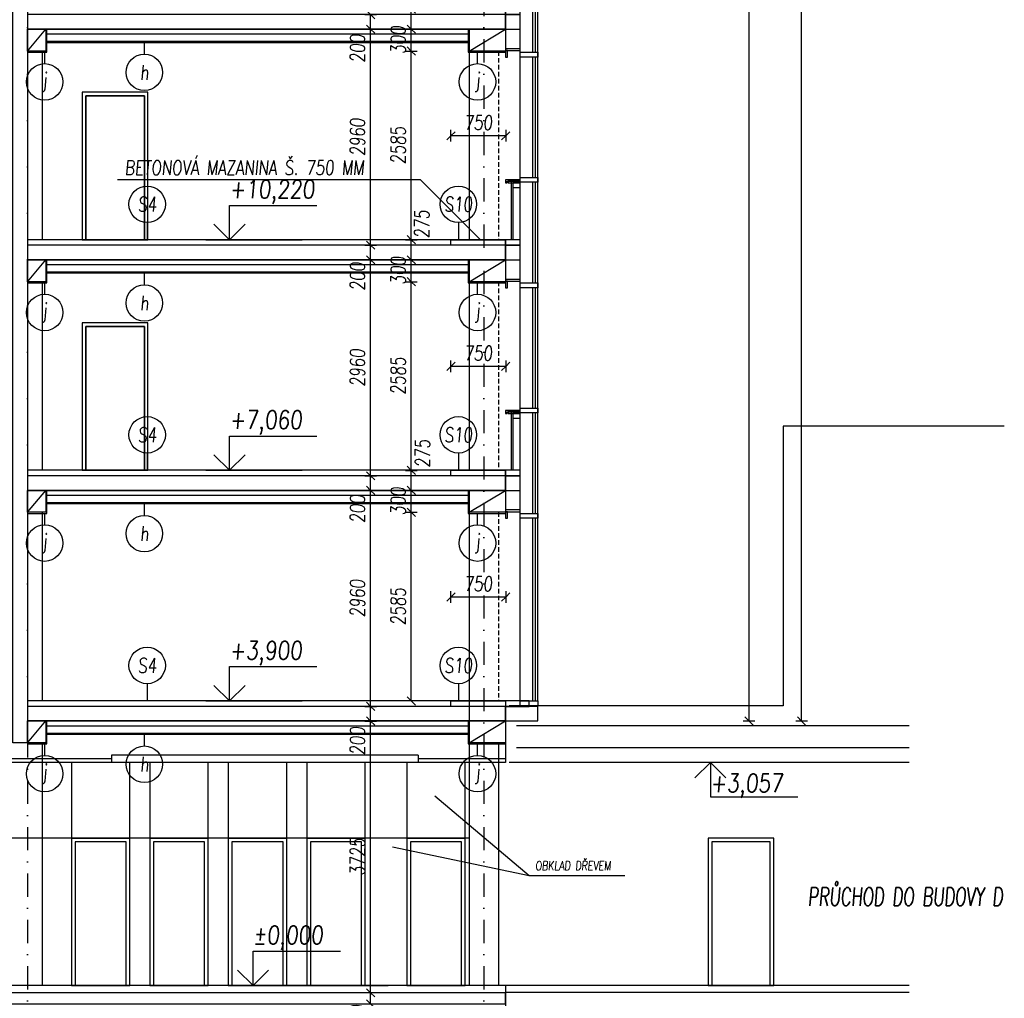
# Model space of a CAD drawing. Header units: millimetres. Extents: x -24606338 to 439687, y 151354 to 480404.
# Tile 25 of 93: x 271204 to 284693, y 187657 to 201067. Entities that reach past the tile are written whole.
import ezdxf
from ezdxf.enums import TextEntityAlignment as Align

# ---------------------------------------------------------------- set-up
doc = ezdxf.new("R2010")
doc.units = ezdxf.units.MM
doc.linetypes.add('ČERCHOVANÁ', pattern=[25.4, 12.7, -6.35, 0, -6.35])
doc.linetypes.add('ČÁRKOVANÁ', pattern=[19.05, 12.7, -6.35])
for name, color, linetype in [('DVERE', 4, 'Continuous'), ('KOTY', 7, 'Continuous'), ('KOTY - FASÁDA', 7, 'Continuous'), ('KOTY-DVERE', 8, 'Continuous'), ('NOVA', 240, 'Continuous'), ('NOVÁ INTERIERY', 240, 'Continuous'), ('OSY', 7, 'Continuous'), ('TENKA', 4, 'Continuous'), ('TLUSTA', 2, 'Continuous'), ('ŽB', 3, 'Continuous')]:
    doc.layers.add(name, color=color, linetype=linetype)
doc.styles.add('CS-ROMANS', font='romans.shx', dxfattribs={"width": 0.75, "oblique": 5})
doc.styles.add('CS-ROMANS_100', font='romans.shx', dxfattribs={"width": 0.75, "oblique": 5, "height": 200})
doc.styles.add('ROMANS', font='romans.shx', dxfattribs={"width": 0.75, "oblique": 5, "height": 200})
doc.dimstyles.new('A_KÓTA_100', dxfattribs={"dimtxt": 200, "dimasz": 4, "dimexe": 100, "dimexo": 1500, "dimgap": 80, "dimtad": 1, "dimdec": 0, "dimdsep": 46, "dimtxsty": 'CS-ROMANS_100', "dimblk": 'KOT_CARA20', "dimcen": 90, "dimse1": 1, "dimse2": 1, "dimclrd": 256, "dimclre": 256, "dimclrt": 256, "dimadec": 0, "dimazin": 0, "dimtfac": 1, "dimtdec": 0, "dimtix": 1, "dimtmove": 2, "dimatfit": 3, "dimldrblk": 'OBLIQUE', "dimfxl": 1, "dimfxlon": 1, "dimtolj": 1, "dimarcsym": 0})

# ---------------------------------------------------------------- blocks, each defined once
blk = doc.blocks.new('VÝŠKOVÁ KÓTA 1')
at = {"ltscale": 0.25}
for p, q in [((0, 3.76), (9.59, 3.76)), ((0, 0), (0, 3.76)), ((0, 0), (-1.7, 1.7)), ((0, 0), (1.7, 1.7))]:
    blk.add_line(p, q, dxfattribs=at)
at = {"style": 'ROMANS', "oblique": 5, "width": 0.8}
blk.add_attdef('VÝŠKA', (0, 4.54), '', height=2, dxfattribs=at)
blk = doc.blocks.new('A$C2F1015B4')
at = {"layer": 'NOVA'}
for points in [[(-441, 2502), (-200, 2502), (-200, 2568), (-441, 2568)], [(0, 2592), (-200, 2592), (-200, 2617), (0, 2617)], [(0, 2502), (-25, 2502), (-25, 2592), (0, 2592)], [(-441, 788), (-200, 788), (-200, 852), (-441, 852)], [(-200, 820), (0, 820), (0, 780), (-20, 780), (-20, 800), (-200, 800)], [(-200, 800), (-34, 800), (-34, 780), (-200, 780)], [(-200, 780), (-100, 780), (-100, 715), (-200, 715)], [(0, -75), (-200, -75), (-200, 0), (0, 0)], [(0, -275), (-200, -275), (-200, -75), (0, -75)]]:
    blk.add_lwpolyline(points, close=True, dxfattribs=at)
for points in [[(-441, -592), (-441, 2568)], [(-200, -592), (-200, 2568)], [(-411, 852), (-411, 2502)], [(-371, 852), (-371, 2502)], [(-411, -592), (-411, 788)], [(-371, -592), (-371, 788)], [(-100, 780), (-100, 0)], [(-75, 800), (-75, 0)]]:
    blk.add_lwpolyline(points, dxfattribs=at)
blk = doc.blocks.new('KOT_CARA20')
for p, q in [((0, 0), (-14.1, -14.1)), ((0, 20), (0, -20)), ((0, 0), (14.1, 14.1))]:
    blk.add_line(p, q)
blk = doc.blocks.new('*D2946')
at = {"layer": 'Defpoints', "color": 0, "transparency": 16777216}
for p in [(276569, 194317), (277362, 194317), (277362, 191732)]:
    blk.add_point(p, dxfattribs=at)
at = {"layer": 'KOTY', "lineweight": -2, "transparency": 16777216}
blk.add_line((276569, 191736), (276569, 194313), dxfattribs=at)
at = {"layer": 'KOTY', "lineweight": -2, "transparency": 16777216, "xscale": 4, "yscale": 4, "zscale": 4}
for p, rotation in [((276569, 194317), 90), ((276569, 191732), 270)]:
    blk.add_blockref('KOT_CARA20', p, dxfattribs=dict(at, rotation=rotation))
at = {"layer": 'KOTY', "transparency": 16777216, "insert": (276389, 193025), "char_height": 200, "attachment_point": 5, "rotation": 90, "style": 'CS-ROMANS_100'}
blk.add_mtext('\\A1;2585', dxfattribs=at)
blk = doc.blocks.new('_OBLIQUE')
at = {"color": 0, "linetype": 'ByBlock', "ltscale": 15}
blk.add_line((-0.5, -0.5), (0.5, 0.5), dxfattribs=at)
blk = doc.blocks.new('*D2947')
at = {"layer": 'Defpoints', "color": 0, "transparency": 16777216}
for p in [(276569, 194617), (277862, 194617), (277362, 194317)]:
    blk.add_point(p, dxfattribs=at)
at = {"layer": 'KOTY', "lineweight": -2, "transparency": 16777216}
for p, q in [((276569, 194621), (276569, 194625)), ((276569, 194317), (276569, 194617)), ((276569, 194313), (276569, 194309))]:
    blk.add_line(p, q, dxfattribs=at)
at = {"layer": 'KOTY', "lineweight": -2, "transparency": 16777216, "xscale": 4, "yscale": 4, "zscale": 4}
for p, rotation in [((276569, 194617), 270), ((276569, 194317), 90)]:
    blk.add_blockref('KOT_CARA20', p, dxfattribs=dict(at, rotation=rotation))
at = {"layer": 'KOTY', "transparency": 16777216, "insert": (276389, 194467), "char_height": 200, "attachment_point": 5, "rotation": 90, "style": 'CS-ROMANS_100'}
blk.add_mtext('\\A1;300', dxfattribs=at)
blk = doc.blocks.new('*D2948')
at = {"layer": 'Defpoints', "color": 0, "transparency": 16777216}
for p in [(276569, 194892), (277362, 194892), (277862, 194617)]:
    blk.add_point(p, dxfattribs=at)
at = {"layer": 'KOTY', "lineweight": -2, "transparency": 16777216}
blk.add_line((276569, 194621), (276569, 194888), dxfattribs=at)
at = {"layer": 'KOTY', "lineweight": -2, "transparency": 16777216, "xscale": 4, "yscale": 4, "zscale": 4}
for p, rotation in [((276569, 194892), 90), ((276569, 194617), 270)]:
    blk.add_blockref('KOT_CARA20', p, dxfattribs=dict(at, rotation=rotation))
at = {"layer": 'KOTY', "transparency": 16777216, "insert": (276724, 195121), "char_height": 200, "attachment_point": 5, "rotation": 90, "style": 'CS-ROMANS_100'}
blk.add_mtext('\\A1;275', dxfattribs=at)
blk = doc.blocks.new('*D2949')
at = {"layer": 'Defpoints', "color": 0, "transparency": 16777216}
for p in [(276569, 197477), (277362, 197477), (277362, 194892)]:
    blk.add_point(p, dxfattribs=at)
at = {"layer": 'KOTY', "lineweight": -2, "transparency": 16777216}
blk.add_line((276569, 194896), (276569, 197473), dxfattribs=at)
at = {"layer": 'KOTY', "lineweight": -2, "transparency": 16777216, "xscale": 4, "yscale": 4, "zscale": 4}
for p, rotation in [((276569, 197477), 90), ((276569, 194892), 270)]:
    blk.add_blockref('KOT_CARA20', p, dxfattribs=dict(at, rotation=rotation))
at = {"layer": 'KOTY', "transparency": 16777216, "insert": (276389, 196185), "char_height": 200, "attachment_point": 5, "rotation": 90, "style": 'CS-ROMANS_100'}
blk.add_mtext('\\A1;2585', dxfattribs=at)
blk = doc.blocks.new('*D2950')
at = {"layer": 'Defpoints', "color": 0, "transparency": 16777216}
for p in [(276569, 197777), (277362, 197777), (277362, 197477)]:
    blk.add_point(p, dxfattribs=at)
at = {"layer": 'KOTY', "lineweight": -2, "transparency": 16777216}
for p, q in [((276569, 197781), (276569, 197785)), ((276569, 197477), (276569, 197777)), ((276569, 197473), (276569, 197469))]:
    blk.add_line(p, q, dxfattribs=at)
at = {"layer": 'KOTY', "lineweight": -2, "transparency": 16777216, "xscale": 4, "yscale": 4, "zscale": 4}
for p, rotation in [((276569, 197777), 270), ((276569, 197477), 90)]:
    blk.add_blockref('KOT_CARA20', p, dxfattribs=dict(at, rotation=rotation))
at = {"layer": 'KOTY', "transparency": 16777216, "insert": (276389, 197627), "char_height": 200, "attachment_point": 5, "rotation": 90, "style": 'CS-ROMANS_100'}
blk.add_mtext('\\A1;300', dxfattribs=at)
blk = doc.blocks.new('*D2951')
at = {"layer": 'Defpoints', "color": 0, "transparency": 16777216}
for p in [(276569, 198052), (277362, 198052), (277362, 197777)]:
    blk.add_point(p, dxfattribs=at)
at = {"layer": 'KOTY', "lineweight": -2, "transparency": 16777216}
blk.add_line((276569, 197781), (276569, 198048), dxfattribs=at)
at = {"layer": 'KOTY', "lineweight": -2, "transparency": 16777216, "xscale": 4, "yscale": 4, "zscale": 4}
for p, rotation in [((276569, 198052), 90), ((276569, 197777), 270)]:
    blk.add_blockref('KOT_CARA20', p, dxfattribs=dict(at, rotation=rotation))
at = {"layer": 'KOTY', "transparency": 16777216, "insert": (276714, 198265), "char_height": 200, "attachment_point": 5, "rotation": 90, "style": 'CS-ROMANS_100'}
blk.add_mtext('\\A1;275', dxfattribs=at)
blk = doc.blocks.new('*D2952')
at = {"layer": 'Defpoints', "color": 0, "transparency": 16777216}
for p in [(276569, 200637), (277362, 200637), (277362, 198052)]:
    blk.add_point(p, dxfattribs=at)
at = {"layer": 'KOTY', "lineweight": -2, "transparency": 16777216}
blk.add_line((276569, 198056), (276569, 200633), dxfattribs=at)
at = {"layer": 'KOTY', "lineweight": -2, "transparency": 16777216, "xscale": 4, "yscale": 4, "zscale": 4}
for p, rotation in [((276569, 200637), 90), ((276569, 198052), 270)]:
    blk.add_blockref('KOT_CARA20', p, dxfattribs=dict(at, rotation=rotation))
at = {"layer": 'KOTY', "transparency": 16777216, "insert": (276389, 199345), "char_height": 200, "attachment_point": 5, "rotation": 90, "style": 'CS-ROMANS_100'}
blk.add_mtext('\\A1;2585', dxfattribs=at)
blk = doc.blocks.new('*D2953')
at = {"layer": 'Defpoints', "color": 0, "transparency": 16777216}
for p in [(276569, 200937), (277362, 200937), (277362, 200637)]:
    blk.add_point(p, dxfattribs=at)
at = {"layer": 'KOTY', "lineweight": -2, "transparency": 16777216}
for p, q in [((276569, 200941), (276569, 200945)), ((276569, 200637), (276569, 200937)), ((276569, 200633), (276569, 200629))]:
    blk.add_line(p, q, dxfattribs=at)
at = {"layer": 'KOTY', "lineweight": -2, "transparency": 16777216, "xscale": 4, "yscale": 4, "zscale": 4}
for p, rotation in [((276569, 200937), 270), ((276569, 200637), 90)]:
    blk.add_blockref('KOT_CARA20', p, dxfattribs=dict(at, rotation=rotation))
at = {"layer": 'KOTY', "transparency": 16777216, "insert": (276389, 200787), "char_height": 200, "attachment_point": 5, "rotation": 90, "style": 'CS-ROMANS_100'}
blk.add_mtext('\\A1;300', dxfattribs=at)
blk = doc.blocks.new('*D2954')
at = {"layer": 'Defpoints', "color": 0, "transparency": 16777216}
for p in [(276569, 201212), (277362, 201212), (277362, 200937)]:
    blk.add_point(p, dxfattribs=at)
at = {"layer": 'KOTY', "lineweight": -2, "transparency": 16777216}
blk.add_line((276569, 200941), (276569, 201208), dxfattribs=at)
at = {"layer": 'KOTY', "lineweight": -2, "transparency": 16777216, "xscale": 4, "yscale": 4, "zscale": 4}
for p, rotation in [((276569, 201212), 90), ((276569, 200937), 270)]:
    blk.add_blockref('KOT_CARA20', p, dxfattribs=dict(at, rotation=rotation))
at = {"layer": 'KOTY', "transparency": 16777216, "insert": (276730, 201460), "char_height": 200, "attachment_point": 5, "rotation": 90, "style": 'CS-ROMANS_100'}
blk.add_mtext('\\A1;275', dxfattribs=at)
blk = doc.blocks.new('*D3189')
at = {"layer": 'Defpoints', "color": 0, "transparency": 16777216}
for p in [(276011, 187732), (276283, 187732), (276283, 187582)]:
    blk.add_point(p, dxfattribs=at)
at = {"layer": 'KOTY', "lineweight": -2, "transparency": 16777216}
for p, q in [((276011, 187736), (276011, 187740)), ((276011, 187582), (276011, 187732)), ((276011, 187578), (276011, 187574))]:
    blk.add_line(p, q, dxfattribs=at)
at = {"layer": 'KOTY', "lineweight": -2, "transparency": 16777216, "xscale": 4, "yscale": 4, "zscale": 4}
for p, rotation in [((276011, 187732), 270), ((276011, 187582), 90)]:
    blk.add_blockref('KOT_CARA20', p, dxfattribs=dict(at, rotation=rotation))
at = {"layer": 'KOTY', "transparency": 16777216, "insert": (275831, 187374), "char_height": 200, "attachment_point": 5, "rotation": 90, "style": 'CS-ROMANS_100'}
blk.add_mtext('\\A1;150', dxfattribs=at)
blk = doc.blocks.new('*D3190')
at = {"layer": 'Defpoints', "color": 0, "transparency": 16777216}
for p in [(276011, 191457), (276011, 191457), (276283, 187732)]:
    blk.add_point(p, dxfattribs=at)
at = {"layer": 'KOTY', "lineweight": -2, "transparency": 16777216}
blk.add_line((276011, 187736), (276011, 191453), dxfattribs=at)
at = {"layer": 'KOTY', "lineweight": -2, "transparency": 16777216, "xscale": 4, "yscale": 4, "zscale": 4}
for p, rotation in [((276011, 191457), 90), ((276011, 187732), 270)]:
    blk.add_blockref('KOT_CARA20', p, dxfattribs=dict(at, rotation=rotation))
at = {"layer": 'KOTY', "transparency": 16777216, "insert": (275831, 189595), "char_height": 200, "attachment_point": 5, "rotation": 90, "style": 'CS-ROMANS_100'}
blk.add_mtext('\\A1;3725', dxfattribs=at)
blk = doc.blocks.new('*D3191')
at = {"layer": 'Defpoints', "color": 0, "transparency": 16777216}
for p in [(276011, 191657), (276072, 191657), (276011, 191457)]:
    blk.add_point(p, dxfattribs=at)
at = {"layer": 'KOTY', "lineweight": -2, "transparency": 16777216}
blk.add_line((276011, 191461), (276011, 191653), dxfattribs=at)
at = {"layer": 'KOTY', "lineweight": -2, "transparency": 16777216, "xscale": 4, "yscale": 4, "zscale": 4}
for p, rotation in [((276011, 191657), 90), ((276011, 191457), 270)]:
    blk.add_blockref('KOT_CARA20', p, dxfattribs=dict(at, rotation=rotation))
at = {"layer": 'KOTY', "transparency": 16777216, "insert": (275831, 191183), "char_height": 200, "attachment_point": 5, "rotation": 90, "style": 'CS-ROMANS_100'}
blk.add_mtext('\\A1;200', dxfattribs=at)
blk = doc.blocks.new('*D3192')
at = {"layer": 'Defpoints', "color": 0, "transparency": 16777216}
for p in [(276011, 194617), (276152, 194617), (276072, 191657)]:
    blk.add_point(p, dxfattribs=at)
at = {"layer": 'KOTY', "lineweight": -2, "transparency": 16777216}
blk.add_line((276011, 191661), (276011, 194613), dxfattribs=at)
at = {"layer": 'KOTY', "lineweight": -2, "transparency": 16777216, "xscale": 4, "yscale": 4, "zscale": 4}
for p, rotation in [((276011, 194617), 90), ((276011, 191657), 270)]:
    blk.add_blockref('KOT_CARA20', p, dxfattribs=dict(at, rotation=rotation))
at = {"layer": 'KOTY', "transparency": 16777216, "insert": (275831, 193137), "char_height": 200, "attachment_point": 5, "rotation": 90, "style": 'CS-ROMANS_100'}
blk.add_mtext('\\A1;2960', dxfattribs=at)
blk = doc.blocks.new('*D3193')
at = {"layer": 'Defpoints', "color": 0, "transparency": 16777216}
for p in [(276011, 194817), (276152, 194817), (276152, 194617)]:
    blk.add_point(p, dxfattribs=at)
at = {"layer": 'KOTY', "lineweight": -2, "transparency": 16777216}
blk.add_line((276011, 194621), (276011, 194813), dxfattribs=at)
at = {"layer": 'KOTY', "lineweight": -2, "transparency": 16777216, "xscale": 4, "yscale": 4, "zscale": 4}
for p, rotation in [((276011, 194817), 90), ((276011, 194617), 270)]:
    blk.add_blockref('KOT_CARA20', p, dxfattribs=dict(at, rotation=rotation))
at = {"layer": 'KOTY', "transparency": 16777216, "insert": (275831, 194363), "char_height": 200, "attachment_point": 5, "rotation": 90, "style": 'CS-ROMANS_100'}
blk.add_mtext('\\A1;200', dxfattribs=at)
blk = doc.blocks.new('*D3194')
at = {"layer": 'Defpoints', "color": 0, "transparency": 16777216}
for p in [(276011, 197777), (276152, 197777), (276152, 194817)]:
    blk.add_point(p, dxfattribs=at)
at = {"layer": 'KOTY', "lineweight": -2, "transparency": 16777216}
blk.add_line((276011, 194821), (276011, 197773), dxfattribs=at)
at = {"layer": 'KOTY', "lineweight": -2, "transparency": 16777216, "xscale": 4, "yscale": 4, "zscale": 4}
for p, rotation in [((276011, 197777), 90), ((276011, 194817), 270)]:
    blk.add_blockref('KOT_CARA20', p, dxfattribs=dict(at, rotation=rotation))
at = {"layer": 'KOTY', "transparency": 16777216, "insert": (275831, 196297), "char_height": 200, "attachment_point": 5, "rotation": 90, "style": 'CS-ROMANS_100'}
blk.add_mtext('\\A1;2960', dxfattribs=at)
blk = doc.blocks.new('*D3195')
at = {"layer": 'Defpoints', "color": 0, "transparency": 16777216}
for p in [(276011, 197977), (276142, 197977), (276152, 197777)]:
    blk.add_point(p, dxfattribs=at)
at = {"layer": 'KOTY', "lineweight": -2, "transparency": 16777216}
blk.add_line((276011, 197781), (276011, 197973), dxfattribs=at)
at = {"layer": 'KOTY', "lineweight": -2, "transparency": 16777216, "xscale": 4, "yscale": 4, "zscale": 4}
for p, rotation in [((276011, 197977), 90), ((276011, 197777), 270)]:
    blk.add_blockref('KOT_CARA20', p, dxfattribs=dict(at, rotation=rotation))
at = {"layer": 'KOTY', "transparency": 16777216, "insert": (275831, 197548), "char_height": 200, "attachment_point": 5, "rotation": 90, "style": 'CS-ROMANS_100'}
blk.add_mtext('\\A1;200', dxfattribs=at)
blk = doc.blocks.new('*D3196')
at = {"layer": 'Defpoints', "color": 0, "transparency": 16777216}
for p in [(276011, 200937), (276142, 200937), (276142, 197977)]:
    blk.add_point(p, dxfattribs=at)
at = {"layer": 'KOTY', "lineweight": -2, "transparency": 16777216}
blk.add_line((276011, 197981), (276011, 200933), dxfattribs=at)
at = {"layer": 'KOTY', "lineweight": -2, "transparency": 16777216, "xscale": 4, "yscale": 4, "zscale": 4}
for p, rotation in [((276011, 200937), 90), ((276011, 197977), 270)]:
    blk.add_blockref('KOT_CARA20', p, dxfattribs=dict(at, rotation=rotation))
at = {"layer": 'KOTY', "transparency": 16777216, "insert": (275831, 199457), "char_height": 200, "attachment_point": 5, "rotation": 90, "style": 'CS-ROMANS_100'}
blk.add_mtext('\\A1;2960', dxfattribs=at)
blk = doc.blocks.new('*D3197')
at = {"layer": 'Defpoints', "color": 0, "transparency": 16777216}
for p in [(276011, 201137), (276122, 201137), (276142, 200937)]:
    blk.add_point(p, dxfattribs=at)
at = {"layer": 'KOTY', "lineweight": -2, "transparency": 16777216}
blk.add_line((276011, 200941), (276011, 201133), dxfattribs=at)
at = {"layer": 'KOTY', "lineweight": -2, "transparency": 16777216, "xscale": 4, "yscale": 4, "zscale": 4}
for p, rotation in [((276011, 201137), 90), ((276011, 200937), 270)]:
    blk.add_blockref('KOT_CARA20', p, dxfattribs=dict(at, rotation=rotation))
at = {"layer": 'KOTY', "transparency": 16777216, "insert": (275831, 200672), "char_height": 200, "attachment_point": 5, "rotation": 90, "style": 'CS-ROMANS_100'}
blk.add_mtext('\\A1;200', dxfattribs=at)
blk = doc.blocks.new('*D3229')
at = {"layer": 'Defpoints', "color": 0, "transparency": 16777216}
for p in [(278313, 250657), (281197, 250657), (278176, 191457)]:
    blk.add_point(p, dxfattribs=at)
at = {"layer": 'KOTY', "lineweight": -2, "transparency": 16777216}
blk.add_line((281197, 191461), (281197, 250653), dxfattribs=at)
at = {"layer": 'KOTY', "lineweight": -2, "transparency": 16777216, "xscale": 4, "yscale": 4, "zscale": 4}
for p, rotation in [((281197, 250657), 90), ((281197, 191457), 270)]:
    blk.add_blockref('KOT_CARA20', p, dxfattribs=dict(at, rotation=rotation))
at = {"layer": 'KOTY', "transparency": 16777216, "insert": (281017, 221057), "char_height": 200, "attachment_point": 5, "rotation": 90, "style": 'CS-ROMANS_100'}
blk.add_mtext('\\A1;59200', dxfattribs=at)
blk = doc.blocks.new('*D3231')
at = {"layer": 'Defpoints', "color": 0, "transparency": 16777216}
for p in [(270896, 253754), (281915, 253754), (277974, 191457)]:
    blk.add_point(p, dxfattribs=at)
at = {"layer": 'KOTY', "lineweight": -2, "transparency": 16777216}
blk.add_line((281915, 191461), (281915, 253750), dxfattribs=at)
at = {"layer": 'KOTY', "lineweight": -2, "transparency": 16777216, "xscale": 4, "yscale": 4, "zscale": 4}
for p, rotation in [((281915, 253754), 90), ((281915, 191457), 270)]:
    blk.add_blockref('KOT_CARA20', p, dxfattribs=dict(at, rotation=rotation))
at = {"layer": 'KOTY', "transparency": 16777216, "insert": (281735, 222606), "char_height": 200, "attachment_point": 5, "rotation": 90, "style": 'CS-ROMANS_100'}
blk.add_mtext('\\A1;62297', dxfattribs=at)
blk = doc.blocks.new('*D3252')
at = {"layer": 'Defpoints', "color": 0, "transparency": 16777216}
for p in [(277112, 193156), (277112, 191732), (277862, 191732)]:
    blk.add_point(p, dxfattribs=at)
at = {"layer": 'KOTY - FASÁDA', "lineweight": -2, "transparency": 16777216}
blk.add_line((277858, 193156), (277116, 193156), dxfattribs=at)
at = {"layer": 'KOTY - FASÁDA', "lineweight": -2, "transparency": 16777216, "xscale": 4, "yscale": 4, "zscale": 4, "rotation": 180}
blk.add_blockref('KOT_CARA20', (277112, 193156), dxfattribs=at)
at = {"layer": 'KOTY - FASÁDA', "lineweight": -2, "transparency": 16777216, "xscale": 4, "yscale": 4, "zscale": 4}
blk.add_blockref('KOT_CARA20', (277862, 193156), dxfattribs=at)
at = {"layer": 'KOTY - FASÁDA', "transparency": 16777216, "insert": (277487, 193336), "char_height": 200, "attachment_point": 5, "style": 'CS-ROMANS_100'}
blk.add_mtext('\\A1;750', dxfattribs=at)
blk = doc.blocks.new('*D3253')
at = {"layer": 'Defpoints', "color": 0, "transparency": 16777216}
for p in [(277112, 196316), (277112, 194892), (277862, 194892)]:
    blk.add_point(p, dxfattribs=at)
at = {"layer": 'KOTY - FASÁDA', "lineweight": -2, "transparency": 16777216}
blk.add_line((277858, 196316), (277116, 196316), dxfattribs=at)
at = {"layer": 'KOTY - FASÁDA', "lineweight": -2, "transparency": 16777216, "xscale": 4, "yscale": 4, "zscale": 4, "rotation": 180}
blk.add_blockref('KOT_CARA20', (277112, 196316), dxfattribs=at)
at = {"layer": 'KOTY - FASÁDA', "lineweight": -2, "transparency": 16777216, "xscale": 4, "yscale": 4, "zscale": 4}
blk.add_blockref('KOT_CARA20', (277862, 196316), dxfattribs=at)
at = {"layer": 'KOTY - FASÁDA', "transparency": 16777216, "insert": (277487, 196496), "char_height": 200, "attachment_point": 5, "style": 'CS-ROMANS_100'}
blk.add_mtext('\\A1;750', dxfattribs=at)
blk = doc.blocks.new('*D3254')
at = {"layer": 'Defpoints', "color": 0, "transparency": 16777216}
for p in [(277112, 199476), (277112, 198052), (277862, 198052)]:
    blk.add_point(p, dxfattribs=at)
at = {"layer": 'KOTY - FASÁDA', "lineweight": -2, "transparency": 16777216}
blk.add_line((277858, 199476), (277116, 199476), dxfattribs=at)
at = {"layer": 'KOTY - FASÁDA', "lineweight": -2, "transparency": 16777216, "xscale": 4, "yscale": 4, "zscale": 4, "rotation": 180}
blk.add_blockref('KOT_CARA20', (277112, 199476), dxfattribs=at)
at = {"layer": 'KOTY - FASÁDA', "lineweight": -2, "transparency": 16777216, "xscale": 4, "yscale": 4, "zscale": 4}
blk.add_blockref('KOT_CARA20', (277862, 199476), dxfattribs=at)
at = {"layer": 'KOTY - FASÁDA', "transparency": 16777216, "insert": (277487, 199656), "char_height": 200, "attachment_point": 5, "style": 'CS-ROMANS_100'}
blk.add_mtext('\\A1;750', dxfattribs=at)

msp = doc.modelspace()

# ---------------------------------------------------------------- linework, layer by layer
at = {"layer": 'DVERE'}
for points in [[(272061.809, 198052.158), (272961.809, 198052.158), (272961.809, 200072.158), (272061.809, 200072.158)], [(272061.809, 198052.158), (272961.809, 198052.158), (272961.809, 200072.158), (272061.809, 200072.158)], [(272111.809, 198052.158), (272911.809, 198052.158), (272911.809, 200022.158), (272111.809, 200022.158)], [(272111.809, 198052.158), (272911.809, 198052.158), (272911.809, 200022.158), (272111.809, 200022.158)], [(272061.809, 194892.158), (272961.809, 194892.158), (272961.809, 196912.158), (272061.809, 196912.158)], [(272061.809, 194892.158), (272961.809, 194892.158), (272961.809, 196912.158), (272061.809, 196912.158)], [(272061.809, 194892.158), (272961.809, 194892.158), (272961.809, 196912.158), (272061.809, 196912.158)], [(272111.809, 194892.158), (272911.809, 194892.158), (272911.809, 196862.158), (272111.809, 196862.158)], [(272111.809, 194892.158), (272911.809, 194892.158), (272911.809, 196862.158), (272111.809, 196862.158)], [(272111.809, 194892.158), (272911.809, 194892.158), (272911.809, 196862.158), (272111.809, 196862.158)], [(271911.809, 189852.158), (272711.809, 189852.158), (272711.809, 190889.158), (271911.809, 190889.158)], [(272986.809, 189852.158), (273786.809, 189852.158), (273786.809, 190889.158), (272986.809, 190889.158)], [(274061.809, 189852.158), (274861.809, 189852.158), (274861.809, 190889.158), (274061.809, 190889.158)], [(275136.809, 189852.158), (275936.809, 189852.158), (275936.809, 190889.158), (275136.809, 190889.158)], [(276506.809, 189852.158), (277306.809, 189852.158), (277306.809, 190889.158), (276506.809, 190889.158)], [(271911.809, 187832.158), (272711.809, 187832.158), (272711.809, 189852.158), (271911.809, 189852.158)], [(271961.809, 187832.158), (272661.809, 187832.158), (272661.809, 189802.158), (271961.809, 189802.158)], [(272986.809, 187832.158), (273786.809, 187832.158), (273786.809, 189852.158), (272986.809, 189852.158)], [(273036.809, 187832.158), (273736.809, 187832.158), (273736.809, 189802.158), (273036.809, 189802.158)], [(274061.809, 187832.158), (274861.809, 187832.158), (274861.809, 189852.158), (274061.809, 189852.158)], [(274111.809, 187832.158), (274811.809, 187832.158), (274811.809, 189802.158), (274111.809, 189802.158)], [(275136.809, 187832.158), (275936.809, 187832.158), (275936.809, 189852.158), (275136.809, 189852.158)], [(275186.809, 187832.158), (275886.809, 187832.158), (275886.809, 189802.158), (275186.809, 189802.158)], [(276506.809, 187832.158), (277306.809, 187832.158), (277306.809, 189852.158), (276506.809, 189852.158)], [(276556.809, 187832.158), (277256.809, 187832.158), (277256.809, 189802.158), (276556.809, 189802.158)]]:
    msp.add_lwpolyline(points, close=True, dxfattribs=at)
msp.add_lwpolyline([(277361.809, 189852.158), (268861.809, 189852.158)], dxfattribs=at)
at = {"layer": 'KOTY'}
for p, q in [((272912.446, 200594.9), (272912.446, 200752.158)), ((271546.283, 200464.9), (271546.283, 200622.158)), ((277475.622, 200464.9), (277475.622, 200622.158)), ((272950.652, 198288.146), (272950.652, 198056.186)), ((277213.692, 198288.146), (277213.692, 198056.186)), ((272912.446, 197434.9), (272912.446, 197592.158)), ((271546.283, 197304.9), (271546.283, 197462.158)), ((277475.622, 197304.9), (277475.622, 197462.158)), ((272950.652, 195128.146), (272950.652, 194896.186)), ((277213.692, 195128.146), (277213.692, 194896.186)), ((272912.446, 194274.9), (272912.446, 194432.158)), ((271546.283, 194144.9), (271546.283, 194302.158)), ((277475.622, 194144.9), (277475.622, 194302.158)), ((272950.652, 191968.146), (272950.652, 191736.186)), ((277213.692, 191968.146), (277213.692, 191736.186)), ((272912.446, 191114.9), (272912.446, 191272.158)), ((271546.283, 190984.9), (271546.283, 191142.158)), ((277475.622, 190984.9), (277475.622, 191142.158))]:
    msp.add_line(p, q, dxfattribs=at)
at = {"layer": 'KOTY', "linetype": 'ByBlock'}
for p, q in [((273755.367, 198052.158), (275072.462, 198052.158)), ((273755.367, 194892.158), (275072.462, 194892.158)), ((273755.367, 191732.158), (275072.462, 191732.158)), ((274078.341, 187832.158), (276251.642, 187832.158))]:
    msp.add_line(p, q, dxfattribs=at)
at = {"layer": 'KOTY', "ltscale": 20}
for centre in [(272912.446, 200344.9), (271546.283, 200214.9), (277475.622, 200214.9), (272950.652, 198538.146), (277213.692, 198538.146), (272912.446, 197184.9), (271546.283, 197054.9), (277475.622, 197054.9), (272950.652, 195378.146), (277213.692, 195378.146), (272912.446, 194024.9), (271546.283, 193894.9), (277475.622, 193894.9), (272950.652, 192218.146), (277213.692, 192218.146), (272912.446, 190864.9), (271546.283, 190734.9), (277475.622, 190734.9)]:
    msp.add_circle(centre, 250, dxfattribs=at)
at = {"layer": 'KOTY - FASÁDA'}
for p, q in [((272543.472, 198878.395), (276692.349, 198878.395)), ((276692.349, 198878.395), (277518.586, 198052.158))]:
    msp.add_line(p, q, dxfattribs=at)
at = {"layer": 'KOTY-DVERE'}
for points in [[(279494.335, 189336.389), (278181.834, 189336.389), (276890.683, 190428.607)], [(279494.335, 189336.389), (278181.834, 189336.389), (276312.886, 189730.208)]]:
    msp.add_lwpolyline(points, dxfattribs=at)
at = {"layer": 'NOVA'}
for points in [[(277861.809, 197977.158), (277111.809, 197977.158), (277111.809, 198052.158), (277861.809, 198052.158)], [(277861.809, 194817.158), (277111.809, 194817.158), (277111.809, 194892.158), (277861.809, 194892.158)], [(277861.809, 194324.658), (278061.809, 194324.658), (278061.809, 194349.658), (277861.809, 194349.658)], [(277861.809, 194234.658), (277886.809, 194234.658), (277886.809, 194324.658), (277861.809, 194324.658)], [(278302.753, 194234.658), (278061.809, 194234.658), (278061.809, 194299.658), (278302.753, 194299.658)], [(277861.809, 191657.158), (277111.809, 191657.158), (277111.809, 191732.158), (277861.809, 191732.158)], [(277861.809, 191657.158), (278181.809, 191657.158), (278181.809, 191732.158), (277861.809, 191732.158)], [(278302.753, 191667.158), (278061.809, 191667.158), (278061.809, 191732.158), (278302.753, 191732.158)], [(277861.809, 191457.158), (278302.753, 191457.158), (278302.753, 191657.158), (277861.809, 191657.158)]]:
    msp.add_lwpolyline(points, close=True, dxfattribs=at)
for points in [[(278061.809, 191732.158), (278061.809, 194299.658)], [(278302.753, 191732.158), (278302.753, 194299.658)], [(278232.753, 191732.158), (278232.753, 194234.658)], [(278272.753, 191732.158), (278272.753, 194234.658)]]:
    msp.add_lwpolyline(points, dxfattribs=at)
at = {"layer": 'NOVÁ INTERIERY'}
for points in [[(271311.809, 200622.158), (271576.809, 200622.158), (271576.809, 200937.158)], [(277346.809, 200867.158), (271576.809, 200867.158)], [(277346.809, 200937.158), (277346.809, 200622.158), (277861.809, 200622.158)], [(277346.809, 200767.158), (271576.809, 200767.158)], [(277346.809, 200752.158), (271576.809, 200752.158)], [(271311.809, 197462.158), (271576.809, 197462.158), (271576.809, 197777.158)], [(277346.809, 197777.158), (277346.809, 197462.158), (277861.809, 197462.158)], [(277346.809, 197707.158), (271576.809, 197707.158)], [(277346.809, 197607.158), (271576.809, 197607.158)], [(277346.809, 197592.158), (271576.809, 197592.158)], [(271311.809, 194302.158), (271576.809, 194302.158), (271576.809, 194617.158)], [(277346.809, 194547.158), (271576.809, 194547.158)], [(277346.809, 194617.158), (277346.809, 194302.158), (277861.809, 194302.158)], [(277346.809, 194447.158), (271576.809, 194447.158)], [(277346.809, 194432.158), (271576.809, 194432.158)], [(271311.809, 191142.158), (271576.809, 191142.158), (271576.809, 191457.158)], [(277346.809, 191457.158), (277346.809, 191142.158), (277861.809, 191142.158)], [(277346.809, 191387.158), (271576.809, 191387.158)], [(277346.809, 191287.158), (271576.809, 191287.158)], [(277346.809, 191272.158), (271576.809, 191272.158)]]:
    msp.add_lwpolyline(points, dxfattribs=at)
for points in [[(272061.809, 198052.158), (272961.809, 198052.158), (272961.809, 200072.158), (272061.809, 200072.158)], [(272111.809, 200022.158), (272911.809, 200022.158), (272911.809, 198052.158), (272111.809, 198052.158)], [(272061.809, 194892.158), (272961.809, 194892.158), (272961.809, 196912.158), (272061.809, 196912.158)], [(272111.809, 196862.158), (272911.809, 196862.158), (272911.809, 194892.158), (272111.809, 194892.158)]]:
    msp.add_lwpolyline(points, close=True, dxfattribs=at)
at = {"layer": 'OSY', "linetype": 'ČERCHOVANÁ', "ltscale": 25}
for p, q in [((271311.809, 251607.158), (271311.809, 174688.935)), ((277561.809, 251607.158), (277561.809, 176269.705))]:
    msp.add_line(p, q, dxfattribs=at)
at = {"layer": 'TENKA'}
for points in [[(271311.809, 200637.158), (271561.809, 200937.158)], [(277361.809, 200937.158), (277361.809, 198052.158)], [(277361.809, 200637.158), (277861.809, 200937.158)], [(271511.809, 200637.158), (271511.809, 198052.158)], [(277861.809, 197977.158), (271311.809, 197977.158)], [(271311.809, 197477.158), (271561.809, 197777.158)], [(277361.809, 197777.158), (277361.809, 194892.158)], [(277361.809, 197477.158), (277861.809, 197777.158)], [(271511.809, 197477.158), (271511.809, 194892.158)], [(277861.809, 194817.158), (271311.809, 194817.158)], [(271311.809, 194317.158), (271561.809, 194617.158)], [(277361.809, 194617.158), (277361.809, 187832.158)], [(277361.809, 194317.158), (277861.809, 194617.158)], [(271511.809, 194317.158), (271511.809, 191732.158)], [(277861.809, 191657.158), (271311.809, 191657.158)], [(271311.809, 191157.158), (271561.809, 191457.158)], [(277361.809, 191157.158), (277861.809, 191457.158)], [(283391.896, 191389.158), (278011.809, 191389.158)], [(271511.809, 191157.158), (271511.809, 187832.158)], [(277761.809, 191157.158), (277761.809, 187832.158)], [(277861.809, 191157.158), (277861.809, 190889.158)], [(277861.809, 191157.158), (277861.809, 190889.158)], [(283391.896, 191089.158), (278011.809, 191089.158)], [(277861.809, 190889.158), (270911.809, 190889.158)], [(277861.809, 190889.158), (270911.809, 190889.158)], [(272461.809, 190939.158), (270961.809, 190939.158)], [(272461.809, 190939.158), (270961.809, 190939.158)], [(272461.809, 190989.158), (272461.809, 190889.158)], [(276661.809, 190989.158), (272461.809, 190989.158)], [(272461.809, 190989.158), (272461.809, 190889.158)], [(276661.809, 190989.158), (276661.809, 190889.158)], [(276661.809, 190989.158), (276661.809, 190889.158)], [(277861.809, 190939.158), (276661.809, 190939.158)], [(277861.809, 190939.158), (276661.809, 190939.158)], [(277861.809, 187732.158), (268861.809, 187732.158)], [(283391.896, 187735.07), (277861.809, 187735.07)]]:
    msp.add_lwpolyline(points, dxfattribs=at)
at = {"layer": 'TENKA', "linetype": 'ČÁRKOVANÁ', "ltscale": 5}
for points in [[(277761.809, 200637.158), (277761.809, 198052.158)], [(277761.809, 197477.158), (277761.809, 194892.158)], [(277761.809, 194317.158), (277761.809, 191732.158)]]:
    msp.add_lwpolyline(points, dxfattribs=at)
at = {"layer": 'TENKA'}
for points in [[(280634.324, 187832.158), (281534.324, 187832.158), (281534.324, 189852.158), (280634.324, 189852.158)], [(280684.324, 187832.158), (281484.324, 187832.158), (281484.324, 189802.158), (280684.324, 189802.158)]]:
    msp.add_lwpolyline(points, close=True, dxfattribs=at)
at = {"layer": 'TLUSTA'}
for points in [[(271311.809, 245177.158), (271311.809, 191157.158)], [(271311.809, 244877.158), (271311.809, 191157.158)], [(277861.809, 200937.158), (277861.809, 201212.158)], [(277861.809, 200937.158), (271311.809, 200937.158)], [(277861.809, 198052.158), (271311.809, 198052.158)], [(277861.809, 197777.158), (277861.809, 198052.158)], [(277861.809, 197777.158), (271311.809, 197777.158)], [(284693.321, 195496.158), (281661.809, 195496.158), (281661.809, 191667.158)], [(277861.809, 194892.158), (271311.809, 194892.158)], [(277861.809, 194617.158), (277861.809, 194892.158)], [(277861.809, 194617.158), (271311.809, 194617.158)], [(277861.809, 191732.158), (271311.809, 191732.158)], [(281661.809, 191667.158), (277911.809, 191667.158)], [(277861.809, 191457.158), (271311.809, 191457.158)], [(271311.809, 191157.158), (271111.809, 191157.158)], [(283391.896, 190889.158), (277911.809, 190889.158)], [(277861.809, 187832.158), (268661.809, 187832.158)], [(277861.809, 187832.158), (277861.809, 182487.158)], [(283391.896, 187832.158), (277861.809, 187832.158)]]:
    msp.add_lwpolyline(points, dxfattribs=at)
for points in [[(271311.809, 200937.158), (271561.809, 200937.158), (271561.809, 200637.158), (271311.809, 200637.158)], [(277361.809, 200937.158), (277861.809, 200937.158), (277861.809, 200637.158), (277361.809, 200637.158)], [(271311.809, 197777.158), (271561.809, 197777.158), (271561.809, 197477.158), (271311.809, 197477.158)], [(277361.809, 197777.158), (277861.809, 197777.158), (277861.809, 197477.158), (277361.809, 197477.158)], [(271311.809, 194617.158), (271561.809, 194617.158), (271561.809, 194317.158), (271311.809, 194317.158)], [(277361.809, 194617.158), (277861.809, 194617.158), (277861.809, 194317.158), (277361.809, 194317.158)], [(271311.809, 191457.158), (271561.809, 191457.158), (271561.809, 191157.158), (271311.809, 191157.158)], [(277361.809, 191457.158), (277861.809, 191457.158), (277861.809, 191157.158), (277361.809, 191157.158)]]:
    msp.add_lwpolyline(points, close=True, dxfattribs=at)
at = {"layer": 'ŽB'}
for points in [[(271111.809, 245392.158), (271311.809, 245392.158), (271311.809, 191157.158), (271111.809, 191157.158)], [(271311.809, 200937.158), (277861.809, 200937.158), (277861.809, 201137.158), (271311.809, 201137.158)], [(271311.809, 200937.158), (271561.809, 200937.158), (271561.809, 200637.158), (271311.809, 200637.158)], [(277361.809, 200937.158), (277861.809, 200937.158), (277861.809, 200637.158), (277361.809, 200637.158)], [(271311.809, 197777.158), (277861.809, 197777.158), (277861.809, 197977.158), (271311.809, 197977.158)], [(271311.809, 197777.158), (271561.809, 197777.158), (271561.809, 197477.158), (271311.809, 197477.158)], [(277361.809, 197777.158), (277861.809, 197777.158), (277861.809, 197477.158), (277361.809, 197477.158)], [(271311.809, 194617.158), (277861.809, 194617.158), (277861.809, 194817.158), (271311.809, 194817.158)], [(271311.809, 194617.158), (271561.809, 194617.158), (271561.809, 194317.158), (271311.809, 194317.158)], [(277361.809, 194617.158), (277861.809, 194617.158), (277861.809, 194317.158), (277361.809, 194317.158)], [(271311.809, 191457.158), (277861.809, 191457.158), (277861.809, 191657.158), (271311.809, 191657.158)], [(271311.809, 191457.158), (271561.809, 191457.158), (271561.809, 191157.158), (271311.809, 191157.158)], [(277361.809, 191457.158), (277861.809, 191457.158), (277861.809, 191157.158), (277361.809, 191157.158)], [(268861.809, 187582.158), (277861.809, 187582.158), (277861.809, 187732.158), (268861.809, 187732.158)]]:
    msp.add_lwpolyline(points, close=True, dxfattribs=at)

# ---------------------------------------------------------------- block references
at = {"layer": 'KOTY', "xscale": 125, "yscale": 125, "zscale": 125}
for p, values in [((274078.341, 198052.158), {'VÝŠKA': '+10,220'}), ((274078.341, 194892.158), {'VÝŠKA': '+7,060'}), ((274078.341, 191732.158), {'VÝŠKA': '+3,900'}), ((274401.315, 187832.158), {'VÝŠKA': '%%p0,000'})]:
    msp.add_blockref('VÝŠKOVÁ KÓTA 1', p, dxfattribs=at).add_auto_attribs(values)
at = {"layer": 'KOTY'}
ref = msp.add_blockref('VÝŠKOVÁ KÓTA 1', (280667.385, 190889.158), dxfattribs=dict(at, xscale=-125, yscale=125, zscale=125, rotation=180))
ref.add_attrib('VÝŠKA', '+3,057', (280667.385, 190481.736), dxfattribs={"layer": '0', "height": 250, "style": 'ROMANS', "oblique": 5, "width": 0.8})
at = {"layer": 'NOVA', "xscale": -1}
for p in [(277861.809, 201212.158), (277861.809, 198052.158), (277861.809, 194892.158)]:
    msp.add_blockref('A$C2F1015B4', p, dxfattribs=at)

# ---------------------------------------------------------------- texts
at = {"layer": 'KOTY', "ltscale": 20, "style": 'CS-ROMANS', "oblique": 5, "width": 0.75}
for s, p in [('h', (272912.446, 200344.9)), ('j', (271546.283, 200214.9)), ('j', (277475.622, 200214.9)), ('S4', (272950.652, 198538.146)), ('S10', (277213.692, 198538.146)), ('h', (272912.446, 197184.9)), ('j', (271546.283, 197054.9)), ('j', (277475.622, 197054.9)), ('S4', (272950.652, 195378.146)), ('S10', (277213.692, 195378.146)), ('h', (272912.446, 194024.9)), ('j', (271546.283, 193894.9)), ('j', (277475.622, 193894.9)), ('S4', (272950.652, 192218.146)), ('S10', (277213.692, 192218.146)), ('h', (272912.446, 190864.9)), ('j', (271546.283, 190734.9)), ('j', (277475.622, 190734.9))]:
    msp.add_text(s, height=200, dxfattribs=at).set_placement(p, align=Align.MIDDLE)
at = {"layer": 'KOTY', "insert": (282000.59, 189051.042), "char_height": 250, "width": 4486.3325, "attachment_point": 4, "style": 'CS-ROMANS'}
msp.add_mtext('\\A1;{\\W0.65;PRŮCHOD DO BUDOVY D}', dxfattribs=at)
at = {"layer": 'KOTY - FASÁDA', "ltscale": 15, "style": 'CS-ROMANS', "oblique": 5, "width": 0.75}
msp.add_text('BETONOVÁ MAZANINA Š. 750 MM ', height=200, dxfattribs=at).set_placement((272642.671, 198939.404))
at = {"layer": 'KOTY-DVERE', "insert": (278267.642, 189475.043), "char_height": 125, "width": 1232.85421, "attachment_point": 4, "style": 'CS-ROMANS'}
msp.add_mtext('\\A1;OBKLAD DŘEVEM', dxfattribs=at)

# ---------------------------------------------------------------- dimensions: what is measured, and where the dimension line sits
at = {"layer": 'KOTY'}
for base, p1, p2, picture, middle in [((281915.056, 253754.158), (277973.796, 191457.158), (270895.946, 253754.158), '*D3231', (281735.056, 222605.658)), ((281197.008, 250657.158), (278176.071, 191457.158), (278312.753, 250657.158), '*D3229', (281017.008, 221057.158)), ((276010.846, 200937.158), (276141.944, 197977.158), (276141.886, 200937.158), '*D3196', (275830.846, 199457.158)), ((276569.162, 200937.158), (277361.809, 200637.158), (277361.809, 200937.158), '*D2953', (276389.162, 200787.158)), ((276569.162, 200637.158), (277361.809, 198052.158), (277361.809, 200637.158), '*D2952', (276389.162, 199344.658)), ((276010.846, 197777.158), (276152.029, 194817.158), (276151.853, 197777.158), '*D3194', (275830.846, 196297.158)), ((276569.162, 197777.158), (277361.809, 197477.158), (277361.809, 197777.158), '*D2950', (276389.162, 197627.158)), ((276569.162, 197477.158), (277361.809, 194892.158), (277361.809, 197477.158), '*D2949', (276389.162, 196184.658)), ((276010.846, 194617.158), (276072.467, 191657.158), (276152.029, 194617.158), '*D3192', (275830.846, 193137.158)), ((276569.162, 194617.158), (277361.809, 194317.158), (277861.809, 194617.158), '*D2947', (276389.162, 194467.158)), ((276569.162, 194317.158), (277361.809, 191732.158), (277361.809, 194317.158), '*D2946', (276389.162, 193024.658)), ((276010.846, 191457.158), (276282.951, 187732.158), (276010.846, 191457.158), '*D3190', (275830.846, 189594.658))]:
    dim = msp.add_linear_dim(base=base, p1=p1, p2=p2, angle=90, dimstyle='A_KÓTA_100', dxfattribs=at)
    dim.commit()
    dim.dimension.update_dxf_attribs({"geometry": picture, "text_midpoint": middle})
for base, p1, p2, picture, middle in [((276569.162, 201212.158), (277361.809, 200937.158), (277361.809, 201212.158), '*D2954', (276730.241, 201460.284)), ((276010.846, 201137.158), (276141.886, 200937.158), (276122.068, 201137.158), '*D3197', (275830.846, 200671.608)), ((276569.162, 198052.158), (277361.809, 197777.158), (277361.809, 198052.158), '*D2951', (276713.529, 198265.315)), ((276010.846, 197977.158), (276151.853, 197777.158), (276141.944, 197977.158), '*D3195', (275830.846, 197547.589)), ((276569.162, 194892.158), (277861.809, 194617.158), (277361.809, 194892.158), '*D2948', (276723.959, 195121.305)), ((276010.846, 194817.158), (276152.029, 194617.158), (276152.029, 194817.158), '*D3193', (275830.846, 194363.164)), ((276010.846, 191657.158), (276010.846, 191457.158), (276072.467, 191657.158), '*D3191', (275830.846, 191182.789)), ((276010.846, 187732.158), (276282.951, 187582.158), (276282.951, 187732.158), '*D3189', (275830.846, 187373.897))]:
    dim = msp.add_linear_dim(base=base, p1=p1, p2=p2, angle=90, dimstyle='A_KÓTA_100', dxfattribs=at)
    dim.commit()
    dim.dimension.update_dxf_attribs({"geometry": picture, "text_midpoint": middle, "dimtype": 160})
at = {"layer": 'KOTY - FASÁDA'}
for base, p1, p2, picture, middle in [((277111.809, 199476.048), (277861.809, 198052.158), (277111.809, 198052.158), '*D3254', (277486.809, 199656.048)), ((277111.809, 196316.048), (277861.809, 194892.158), (277111.809, 194892.158), '*D3253', (277486.809, 196496.048)), ((277111.809, 193156.048), (277861.809, 191732.158), (277111.809, 191732.158), '*D3252', (277486.809, 193336.048))]:
    dim = msp.add_linear_dim(base=base, p1=p1, p2=p2, angle=180, dimstyle='A_KÓTA_100', dxfattribs=at)
    dim.commit()
    dim.dimension.update_dxf_attribs({"geometry": picture, "text_midpoint": middle})

doc.saveas('drawing.dxf')
